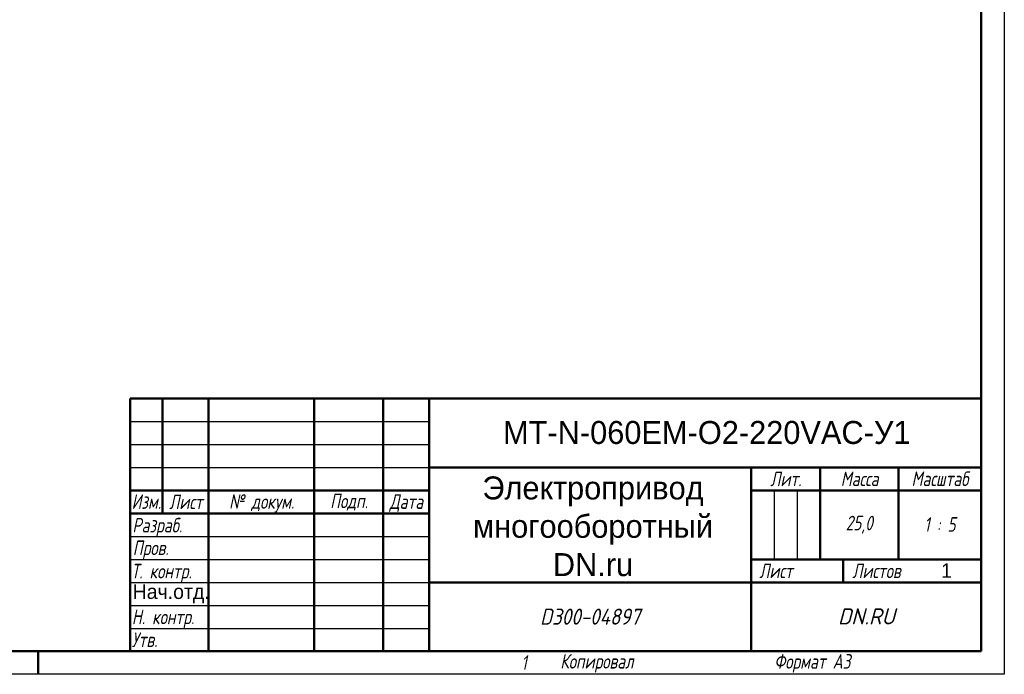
# Model space of a CAD drawing. Header units: millimetres. Extents: x 0 to 2100, y 0 to 1485.
# Tile 14 of 28: x 1030 to 2100, y 0 to 712. Entities that reach past the tile are written whole.
import ezdxf
from ezdxf.enums import TextEntityAlignment as Align

# ---------------------------------------------------------------- set-up
doc = ezdxf.new("R2018")
doc.units = ezdxf.units.MM
doc.header["$LTSCALE"] = 5
doc.layers.add('Заголовок (ГОСТ)', color=7, linetype='Continuous', lineweight=50)
doc.layers.add('Кромка (ГОСТ)', color=7, linetype='Continuous', lineweight=50)
doc.styles.add('Альтернативный текст (ГОСТ)', font='arial.ttf', dxfattribs={"width": 0.8})
doc.styles.add('Стиль текста110', font='GOST Common Italic.ttf', dxfattribs={"width": 0.8})
doc.styles.add('Стиль текста112', font='GOST Common Italic.ttf', dxfattribs={"width": 0.8})
doc.styles.add('Стиль текста120', font='GOST Common Italic.ttf', dxfattribs={"width": 0.9})
doc.styles.add('Стиль текста137', font='GOST Common Italic.ttf', dxfattribs={"width": 0.7})
doc.styles.add('Стиль текста139', font='GOST Common Italic.ttf', dxfattribs={"width": 0.7})
doc.styles.add('Стиль текста81', font='GOST Common Italic.ttf', dxfattribs={"width": 0.8})
doc.styles.add('Стиль текста87', font='GOST Common Italic.ttf')

# ---------------------------------------------------------------- blocks, each defined once
blk = doc.blocks.new('Рамки ГОСТ - Рамка')
at = {"layer": 'Кромка (ГОСТ)', "lineweight": 25}
for p, q in [((420, 297), (420, 0)), ((420, 0), (0, 0))]:
    blk.add_line(p, q, dxfattribs=at)
at = {"layer": 'Кромка (ГОСТ)'}
for p, q in [((415, 5), (415, 292)), ((20, 5), (415, 5)), ((210, 5), (210, 0))]:
    blk.add_line(p, q, dxfattribs=at)
at = {"layer": 'Кромка (ГОСТ)', "char_height": 3.17, "attachment_point": 1, "style": 'Альтернативный текст (ГОСТ)'}
for s, insert, width in [('\\fGOST Common|b0|i1;{\\H3.1700;Формат А3}', (370, 4.39), 25.2103), ('\\fGOST Common|b0|i1;{\\H3.1700;1}', (315, 4.14), 6.6287)]:
    blk.add_mtext(s, dxfattribs=dict(at, insert=insert, width=width))
blk = doc.blocks.new('Основные надписи ГОСТ - Форма 1')
at = {"layer": 'Заголовок (ГОСТ)'}
for p, q in [((0, 55), (185, 55)), ((0, 0), (0, 55)), ((0, 0), (0, 55)), ((7, 55), (7, 30)), ((17, 55), (17, 0)), ((40, 55), (40, 0)), ((55, 55), (55, 0)), ((65, 55), (65, 0)), ((185, 0), (185, 55)), ((65, 40), (185, 40)), ((135, 40), (135, 0)), ((150, 40), (150, 20)), ((167, 40), (167, 20)), ((0, 35), (65, 35)), ((135, 35), (185, 35)), ((0, 30), (65, 30)), ((135, 20), (185, 20)), ((155, 20), (155, 15)), ((65, 15), (185, 15)), ((185, 0), (0, 0))]:
    blk.add_line(p, q, dxfattribs=at)
at = {"layer": 'Заголовок (ГОСТ)', "linetype": 'Continuous', "lineweight": 25}
for p, q in [((0, 50), (65, 50)), ((0, 45), (65, 45)), ((0, 40), (65, 40)), ((140, 35), (140, 20)), ((145, 35), (145, 20)), ((0, 25), (65, 25)), ((0, 20), (65, 20)), ((0, 15), (65, 15)), ((0, 10), (65, 10)), ((0, 5), (65, 5))]:
    blk.add_line(p, q, dxfattribs=at)
at = {"layer": 'Заголовок (ГОСТ)', "style": 'Альтернативный текст (ГОСТ)'}
for s, insert, char_height, width, attachment_point in [('\\fGOST Common|b0|i1;{\\H3.1700;Лит.}', (142.52, 37.49), 3.17, 14.9766, 5), ('\\fGOST Common|b0|i1;{\\H3.1700;Масса}', (158.55, 37.51), 3.17, 16.9878, 5), ('\\fGOST Common|b0|i1;{\\H3.1700;Масштаб}', (176.02, 37.53), 3.17, 17.8316, 5), ('\\fGOST Common|b0|i1;{\\H3.1700;Изм.}', (3.5, 32.56), 3.17, 6.9635, 5), ('\\fGOST Common|b0|i1;{\\H3.1700;Лист}', (12.1, 32.5), 3.17, 10.0029, 5), ('\\A0;\\fGOST Common|b0|i1;{\\H3.1700;№ докум.}', (28.58, 32.16), 3.17, 22.9069, 5), ('\\fGOST Common|b0|i1;{\\H3.1700;Подп.}', (47.56, 32.45), 3.17, 14.879, 5), ('\\fGOST Common|b0|i1;{\\H3.1700;Дата}', (60.02, 32.24), 3.17, 9.9614, 5), ('\\fGOST Common|b0|i1;{\\H3.1700;Разраб.}', (0.47, 27), 3.17, 16.9971, 4), ('\\fGOST Common|b0|i1;{\\H3.1700;25,0}', (158.47, 27.53), 3.17, 17.0435, 5), ('\\fGOST Common|b0|i1;{\\H3.1700;1 : 5}', (176, 27.6), 3.17, 17.9476, 5), ('\\fGOST Common|b0|i1;{\\H3.1700;Пров.}', (0.56, 22.08), 3.17, 17.0192, 4), ('\\A0;\\fGOST Common|b0|i1;{\\H3.1700;Т. контр.}', (0.23, 17.01), 3.17, 16.9554, 4), ('\\fGOST Common|b0|i1;{\\H3.1700;Лист}', (140.37, 17.5), 3.17, 10.5071, 5), ('\\A1;', (150.6, 17.54), 3.17, 8.8313, 5), ('\\fGOST Common|b0|i1;{\\H3.1700;Листов}', (162.21, 17.5), 3.17, 14.3668, 5), ('\\fGOST Common|b0|i1;{\\H3.1700;Н. контр.}', (0.36, 7.05), 3.17, 16.9999, 4), ('\\fGOST Common|b0|i1;\\W0.90;{\\H3.5000;D300-04897}', (99.98, 7.54), 3.5, 67.2576, 5), ('\\fGOST Common|b0|i1;\\W1.00;{\\H3.5000;DN.RU}', (160.02, 7.6), 3.5, 49.9832, 5), ('\\fGOST Common|b0|i1;{\\H3.1700;Утв.}', (0.34, 2.52), 3.17, 17.0083, 4), ('\\fGOST Common|b0|i1;{\\H3.1700;Копировал}', (93.48, -0.59), 3.17, 19.7871, 1)]:
    blk.add_mtext(s, dxfattribs=dict(at, insert=insert, char_height=char_height, width=width, attachment_point=attachment_point))
at = {"layer": 'Заголовок (ГОСТ)'}
for tag, height, style, p in [('Изм1', 2.89, 'Стиль текста137', (3.51, 52.52)), ('Лист1', 2.89, 'Стиль текста137', (12.03, 52.52)), ('Докум1', 2.89, 'Стиль текста137', (28.54, 52.48)), ('ОБОЗНАЧЕНИЕ', 5, 'Стиль текста87', (125.33, 47.56)), ('Изм2', 2.89, 'Стиль текста137', (3.5, 47.52)), ('Лист2', 2.89, 'Стиль текста137', (12.01, 47.5)), ('Докум2', 2.89, 'Стиль текста137', (28.53, 47.5)), ('Изм3', 2.89, 'Стиль текста137', (3.5, 42.5)), ('Лист3', 2.89, 'Стиль текста137', (12.01, 42.51)), ('Докум3', 2.89, 'Стиль текста137', (28.51, 42.48)), ('Изм4', 2.89, 'Стиль текста137', (3.51, 37.5)), ('Лист4', 2.89, 'Стиль текста137', (12, 37.53)), ('Докум4', 2.89, 'Стиль текста137', (28.51, 37.52)), ('НАИМЕНОВАНИЕ', 5, 'Стиль текста110', (100.59, 27.16)), ('Литера', 3.5, 'Стиль текста81', (137.52, 27.25)), ('Литера2', 3.5, 'Стиль текста81', (142.51, 27.22)), ('Литера3', 3.5, 'Стиль текста81', (147.52, 27.21)), ('Листов', 3.17, 'Стиль текста112', (177.46, 17.58)), ('Тип_документа', 3.17, 'Стиль текста112', (100.08, 17.56))]:
    blk.add_attdef(tag, text='', height=height, dxfattribs=dict(at, style=style)).set_placement(p, align=Align.MIDDLE_CENTER)
for tag, height, style, p in [('Подп1', 2.89, 'Стиль текста137', (40.01, 52.51)), ('Дата1', 2, 'Стиль текста139', (55.01, 52.51)), ('Подп2', 2.89, 'Стиль текста137', (40.01, 47.5)), ('Дата2', 2, 'Стиль текста139', (55.01, 47.49)), ('Подп3', 2.89, 'Стиль текста137', (40.01, 42.51)), ('Дата3', 2, 'Стиль текста139', (55.02, 42.52)), ('Подп4', 2.89, 'Стиль текста137', (40.01, 37.51)), ('Дата4', 2, 'Стиль текста139', (55.02, 37.51)), ('ПРОВЕРИЛ', 3.17, 'Стиль текста112', (17.41, 22.53)), ('Проверил_Подп.', 2.89, 'Стиль текста137', (40.05, 22.52)), ('ДАТА_ПРОВЕРКИ', 2, 'Стиль текста139', (55.02, 22.51)), ('ТЕХНОЛОГ', 3.17, 'Стиль текста112', (17.33, 17.54)), ('Технолог_Подп.', 2.89, 'Стиль текста137', (40.05, 17.51)), ('Технолог_Дата', 2, 'Стиль текста139', (55.01, 17.5)), ('Должность_руководителя', 3.17, 'Стиль текста112', (0.52, 12.51)), ('НАЧ._ОТДЕЛА', 3.17, 'Стиль текста112', (17.46, 12.45)), ('Руководитель_Подп.', 2.89, 'Стиль текста137', (40.01, 12.5)), ('Руководитель_Дата', 2, 'Стиль текста139', (55.01, 12.51)), ('НОРМОКОНТРОЛЬ', 3.17, 'Стиль текста112', (17.37, 7.48)), ('Нормоконтроль_Подп.', 2.89, 'Стиль текста137', (40.05, 7.52)), ('ДАТА_НОРМОКОНТРОЛЯ', 2, 'Стиль текста139', (55.02, 7.51)), ('УТВЕРДИЛ', 3.17, 'Стиль текста112', (17.4, 2.51)), ('Утвердил_Подп.', 2.89, 'Стиль текста137', (40.05, 2.51)), ('ДАТА_УТВЕРЖДЕНИЯ', 2, 'Стиль текста139', (55.01, 2.5))]:
    blk.add_attdef(tag, text='', height=height, dxfattribs=dict(at, style=style)).set_placement(p, align=Align.MIDDLE_LEFT)
at = {"layer": 'Заголовок (ГОСТ)', "style": 'Стиль текста120'}
for tag, p in [('Материал_Наим.', (133.71, 9.75)), ('Материал_ГОСТ', (134.04, 4.06))]:
    blk.add_attdef(tag, text='', height=3.5, dxfattribs=at).set_placement(p, align=Align.MIDDLE_RIGHT)

msp = doc.modelspace()

# ---------------------------------------------------------------- block references
at = {"xscale": 5, "yscale": 5, "zscale": 5}
msp.add_blockref('Рамки ГОСТ - Рамка', (0, 0), dxfattribs=at)
ref = msp.add_blockref('Основные надписи ГОСТ - Форма 1', (1150, 25), dxfattribs=dict(xscale=5, yscale=5, zscale=5))
lines = msp.add_mtext('Нач.отд.', dxfattribs={"layer": 'Заголовок (ГОСТ)', "insert": (1152.608, 87.571), "char_height": 15.85, "width": 82.37981, "attachment_point": 4, "style": 'Стиль текста112'})
ref.add_attrib('Должность_руководителя', '', (1152.608, 87.571)).embed_mtext(lines)
lines = msp.add_mtext('MT-N-060EM-O2-220VAC-У1', dxfattribs={"layer": 'Заголовок (ГОСТ)', "insert": (1776.628, 262.795), "char_height": 25, "width": 599.2148, "attachment_point": 5, "style": 'Стиль текста87'})
ref.add_attrib('ОБОЗНАЧЕНИЕ', '', (1776.628, 262.795)).embed_mtext(lines)
lines = msp.add_mtext('Электропривод многооборотный DN.ru', dxfattribs={"layer": 'Заголовок (ГОСТ)', "insert": (1652.966, 160.82), "char_height": 25, "width": 348.04641, "attachment_point": 5, "style": 'Стиль текста110'})
ref.add_attrib('НАИМЕНОВАНИЕ', '', (1652.966, 160.82)).embed_mtext(lines)
lines = msp.add_mtext('1', dxfattribs={"layer": 'Заголовок (ГОСТ)', "insert": (2037.295, 112.894), "char_height": 15.85, "width": 74.82658, "attachment_point": 5, "style": 'Стиль текста112'})
ref.add_attrib('Листов', '', (2037.295, 112.894)).embed_mtext(lines)

doc.saveas('drawing.dxf')
